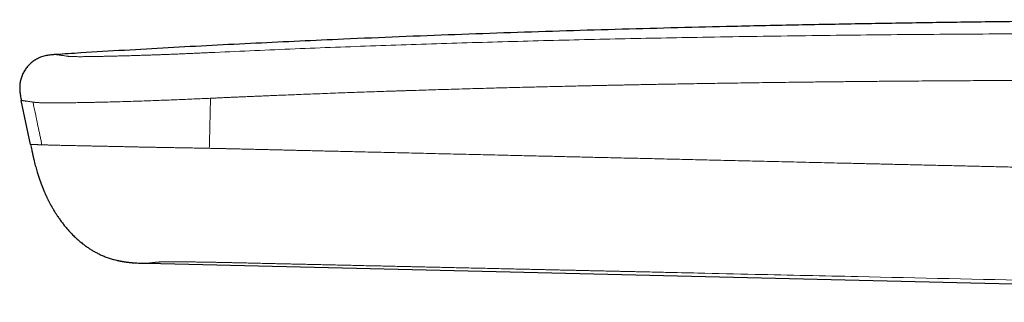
# Model space of a CAD drawing. Header units: millimetres. Extents: x 8 to 558, y 12 to 406.
# Tile 2 of 124: x 41 to 75, y 397 to 406. Entities that reach past the tile are written whole.
import ezdxf

# ---------------------------------------------------------------- set-up
doc = ezdxf.new("R2010")
doc.units = ezdxf.units.MM

msp = doc.modelspace()

# ---------------------------------------------------------------- linework, layer by layer
at = {"color": 7, "linetype": 'Continuous', "lineweight": 30}
for p, q in [((42.56, 405.166), (42.563, 405.165)), ((42.563, 405.166), (42.56, 405.166)), ((41.691, 402.068), (41.373, 403.587)), ((41.736, 401.857), (41.736, 401.857)), ((45.701, 397.977), (102.408, 396.635))]:
    msp.add_line(p, q, dxfattribs=at)
at = {"color": 252, "linetype": 'Continuous', "lineweight": 0}
msp.add_line((45.701, 397.977), (45.702, 397.977), dxfattribs=at)
at = {"color": 7, "linetype": 'Continuous', "lineweight": 30}
for points, knots in [([(150.213, 404.344), (149.621, 404.382), (148.218, 404.471), (146.004, 404.606), (143.57, 404.748), (141.134, 404.885), (138.697, 405.015), (136.258, 405.139), (133.736, 405.261), (131.13, 405.381), (128.441, 405.497), (125.751, 405.606), (123.062, 405.707), (120.523, 405.796), (118.137, 405.874), (115.902, 405.942), (113.669, 406.005), (111.437, 406.063), (109.204, 406.116), (106.837, 406.166), (104.336, 406.213), (101.702, 406.256), (99.067, 406.292), (96.497, 406.32), (93.992, 406.341), (91.552, 406.355), (89.111, 406.363), (86.67, 406.366), (84.229, 406.362), (81.787, 406.353), (79.412, 406.337), (77.105, 406.317), (74.866, 406.291), (72.627, 406.26), (70.388, 406.224), (68.149, 406.182), (66.017, 406.136), (63.992, 406.087), (62.073, 406.036), (60.153, 405.979), (58.234, 405.917), (56.315, 405.849), (54.395, 405.775), (52.611, 405.7), (50.965, 405.626), (49.455, 405.554), (47.946, 405.478), (46.436, 405.397), (44.927, 405.311), (43.636, 405.234), (42.847, 405.184), (42.56, 405.165)], [0, 0, 0, 0, 0.016522, 0.039148, 0.061781, 0.084425, 0.107082, 0.129753, 0.15244, 0.177416, 0.202407, 0.227402, 0.252389, 0.277356, 0.298137, 0.31889, 0.339622, 0.360347, 0.38108, 0.401823, 0.42628, 0.450743, 0.475208, 0.499673, 0.522321, 0.544973, 0.567628, 0.590289, 0.612955, 0.635626, 0.658301, 0.679088, 0.699877, 0.720666, 0.741454, 0.762242, 0.78303, 0.80085, 0.81867, 0.836494, 0.854321, 0.872152, 0.889988, 0.907831, 0.921856, 0.935886, 0.949921, 0.963959, 0.97799, 0.992005, 1, 1, 1, 1]), ([(42.526, 405.163), (42.51, 405.162), (42.466, 405.16), (42.395, 405.153), (42.312, 405.143), (42.231, 405.129), (42.15, 405.109), (42.071, 405.085), (41.996, 405.056), (41.928, 405.023), (41.864, 404.988), (41.803, 404.948), (41.745, 404.905), (41.69, 404.858), (41.638, 404.807), (41.589, 404.753), (41.544, 404.696), (41.502, 404.637), (41.464, 404.574), (41.43, 404.51), (41.401, 404.444), (41.376, 404.376), (41.355, 404.306), (41.338, 404.235), (41.326, 404.16), (41.319, 404.081), (41.317, 403.998), (41.32, 403.915), (41.328, 403.832), (41.341, 403.75), (41.356, 403.669), (41.368, 403.614), (41.373, 403.587)], [0, 0, 0, 0, 0.0211888, 0.0574448, 0.0937009, 0.1299648, 0.1662339, 0.2024773, 0.2386981, 0.270401, 0.3021176, 0.3338427, 0.3655686, 0.3972903, 0.4290125, 0.4607377, 0.4924648, 0.5241911, 0.5559153, 0.5876368, 0.6193573, 0.6510801, 0.6828029, 0.714521, 0.74623, 0.7824616, 0.8187108, 0.8549743, 0.8912194, 0.92746, 0.9637276, 1, 1, 1, 1]), ([(42.563, 405.166), (42.556, 405.165), (42.544, 405.165), (42.532, 405.164), (42.526, 405.164)], [0, 0, 0, 0, 0.49934, 1, 1, 1, 1]), ([(42.563, 405.166), (42.56, 405.166), (42.548, 405.165), (42.536, 405.164), (42.526, 405.164)], [0, 0, 0, 0, 0.188329, 1, 1, 1, 1]), ([(41.691, 402.068), (41.704, 402.004), (41.719, 401.934), (41.734, 401.863), (41.736, 401.858)], [0, 0, 0, 0, 0.91572, 1, 1, 1, 1]), ([(41.736, 401.858), (41.736, 401.856), (41.736, 401.854), (41.738, 401.848), (41.739, 401.841), (41.741, 401.833), (41.743, 401.823), (41.746, 401.813), (41.748, 401.801), (41.751, 401.791), (41.752, 401.784), (41.754, 401.776), (41.756, 401.764), (41.76, 401.749), (41.764, 401.731), (41.768, 401.712), (41.772, 401.691), (41.777, 401.668), (41.783, 401.644), (41.787, 401.628), (41.788, 401.62)], [0, 0, 0, 0, 0.101495, 0.189684, 0.264767, 0.327051, 0.377066, 0.415835, 0.445546, 0.458441, 0.471064, 0.484328, 0.49902, 0.534769, 0.581199, 0.639527, 0.710336, 0.793926, 0.890455, 1, 1, 1, 1]), ([(41.789, 401.62), (41.799, 401.577), (41.824, 401.47), (41.868, 401.3), (41.91, 401.15), (41.937, 401.065), (41.944, 401.043)], [0, 0, 0, 0, 0.221761, 0.551339, 0.88095, 1, 1, 1, 1]), ([(41.943, 401.042), (41.947, 401.03), (41.955, 401.006), (41.964, 400.977), (41.97, 400.96), (41.972, 400.955)], [0, 0, 0, 0, 0.432874, 0.836052, 1, 1, 1, 1]), ([(41.944, 401.042), (41.944, 401.041), (41.945, 401.039), (41.946, 401.034), (41.948, 401.028), (41.951, 401.021), (41.953, 401.014), (41.956, 401.005), (41.96, 400.995), (41.963, 400.984), (41.967, 400.973), (41.971, 400.963), (41.974, 400.953), (41.978, 400.942), (41.981, 400.931), (41.985, 400.919), (41.99, 400.906), (41.994, 400.893), (41.999, 400.878), (42.005, 400.861), (42.012, 400.841), (42.019, 400.823), (42.025, 400.806), (42.031, 400.79), (42.037, 400.774), (42.043, 400.756), (42.05, 400.739), (42.056, 400.72), (42.063, 400.702), (42.07, 400.684), (42.077, 400.665), (42.084, 400.647), (42.091, 400.628), (42.098, 400.609), (42.106, 400.59), (42.113, 400.57), (42.121, 400.551), (42.129, 400.529), (42.14, 400.502), (42.153, 400.472), (42.166, 400.44), (42.181, 400.406), (42.196, 400.371), (42.212, 400.336), (42.228, 400.302), (42.243, 400.268), (42.26, 400.234), (42.277, 400.199), (42.295, 400.163), (42.312, 400.129), (42.329, 400.095), (42.347, 400.062), (42.363, 400.03), (42.377, 400.004), (42.389, 399.983), (42.398, 399.966), (42.407, 399.951), (42.411, 399.943), (42.414, 399.938)], [0, 0, 0, 0, 0.038102, 0.073223, 0.105369, 0.134549, 0.16078, 0.184093, 0.204534, 0.222181, 0.237159, 0.246771, 0.255148, 0.26251, 0.269185, 0.275603, 0.282244, 0.289441, 0.297435, 0.309628, 0.323833, 0.340233, 0.354051, 0.368323, 0.380962, 0.392158, 0.402334, 0.412052, 0.421953, 0.432647, 0.444623, 0.458229, 0.473703, 0.491204, 0.510836, 0.532672, 0.55676, 0.581472, 0.612668, 0.642023, 0.669737, 0.696038, 0.721184, 0.745463, 0.765823, 0.785983, 0.806153, 0.826541, 0.847337, 0.867516, 0.88643, 0.907103, 0.926566, 0.945176, 0.958818, 0.972383, 0.986053, 1, 1, 1, 1]), ([(42.406, 399.952), (42.406, 399.952), (42.409, 399.947), (42.411, 399.943), (42.414, 399.939)], [0, 0, 0, 0, 0.008069, 1, 1, 1, 1]), ([(42.414, 399.939), (42.418, 399.932), (42.438, 399.894), (42.461, 399.857), (42.479, 399.827)], [0, 0, 0, 0, 0.195157, 1, 1, 1, 1]), ([(42.478, 399.827), (42.482, 399.821), (42.489, 399.808), (42.503, 399.787), (42.517, 399.763), (42.535, 399.735), (42.556, 399.7), (42.583, 399.659), (42.614, 399.612), (42.649, 399.56), (42.688, 399.504), (42.728, 399.448), (42.769, 399.393), (42.811, 399.338), (42.853, 399.285), (42.896, 399.232), (42.941, 399.179), (42.987, 399.126), (43.036, 399.071), (43.088, 399.016), (43.143, 398.959), (43.201, 398.901), (43.263, 398.842), (43.306, 398.804), (43.327, 398.785)], [0, 0, 0, 0, 0.024467, 0.048593, 0.072688, 0.097067, 0.130533, 0.165728, 0.203248, 0.251557, 0.300455, 0.349292, 0.398071, 0.446792, 0.495458, 0.544072, 0.592645, 0.642395, 0.694471, 0.749194, 0.806857, 0.867724, 0.932032, 1, 1, 1, 1]), ([(43.328, 398.786), (43.34, 398.775), (43.39, 398.729), (43.478, 398.658), (43.59, 398.574), (43.698, 398.499), (43.809, 398.428), (43.923, 398.363), (44.039, 398.302), (44.163, 398.244), (44.295, 398.191), (44.434, 398.143), (44.556, 398.107), (44.632, 398.089), (44.661, 398.082)], [0, 0, 0, 0, 0.0313581, 0.1349097, 0.2212419, 0.3075798, 0.3938922, 0.480162, 0.5663878, 0.6525852, 0.7491298, 0.8457155, 0.9423532, 1, 1, 1, 1]), ([(44.658, 398.082), (44.658, 398.082), (44.657, 398.082), (44.658, 398.082), (44.661, 398.082), (44.664, 398.081), (44.669, 398.08), (44.675, 398.079), (44.682, 398.077), (44.689, 398.076), (44.698, 398.074), (44.707, 398.073), (44.717, 398.071), (44.728, 398.068), (44.74, 398.066), (44.754, 398.063), (44.767, 398.061), (44.78, 398.058), (44.792, 398.056), (44.805, 398.053), (44.82, 398.051), (44.836, 398.048), (44.854, 398.044), (44.875, 398.041), (44.898, 398.037), (44.921, 398.033), (44.943, 398.03), (44.963, 398.027), (44.982, 398.025), (44.999, 398.022), (45.015, 398.02), (45.029, 398.018), (45.042, 398.016), (45.053, 398.015), (45.063, 398.014), (45.071, 398.013), (45.079, 398.012), (45.085, 398.011), (45.09, 398.01), (45.097, 398.009), (45.104, 398.008), (45.111, 398.008), (45.119, 398.007), (45.126, 398.006), (45.132, 398.005), (45.137, 398.005), (45.141, 398.004), (45.145, 398.004), (45.147, 398.004), (45.149, 398.004), (45.149, 398.004), (45.15, 398.004), (45.151, 398.004), (45.153, 398.003), (45.155, 398.003), (45.158, 398.003), (45.161, 398.003), (45.164, 398.002), (45.167, 398.002), (45.17, 398.002), (45.174, 398.001), (45.178, 398.001), (45.181, 398.001), (45.185, 398), (45.189, 398), (45.193, 397.999), (45.196, 397.999), (45.201, 397.999), (45.203, 397.998), (45.205, 397.998)], [0, 0, 0, 0, 0.006461, 0.052145, 0.095157, 0.135477, 0.173093, 0.207992, 0.237593, 0.264904, 0.289927, 0.312671, 0.333146, 0.351376, 0.369408, 0.384671, 0.39731, 0.405232, 0.412025, 0.418004, 0.423716, 0.430431, 0.438416, 0.447674, 0.457811, 0.467556, 0.477058, 0.486614, 0.496517, 0.507032, 0.518384, 0.530752, 0.544274, 0.558441, 0.57384, 0.590526, 0.60854, 0.627768, 0.64611, 0.662867, 0.683321, 0.700785, 0.71527, 0.726796, 0.733586, 0.738744, 0.742373, 0.743701, 0.744805, 0.74532, 0.74558, 0.745856, 0.746489, 0.747277, 0.749417, 0.752389, 0.757703, 0.764593, 0.773077, 0.785371, 0.799977, 0.816899, 0.836137, 0.857689, 0.881553, 0.907724, 0.936194, 0.966956, 1, 1, 1, 1]), ([(45.205, 397.999), (45.255, 397.995), (45.344, 397.988), (45.434, 397.985), (45.475, 397.984)], [0, 0, 0, 0, 0.553478, 1, 1, 1, 1]), ([(45.475, 397.983), (45.477, 397.983), (45.482, 397.983), (45.491, 397.983), (45.5, 397.983), (45.51, 397.982), (45.521, 397.982), (45.532, 397.982), (45.543, 397.981), (45.555, 397.981), (45.566, 397.981), (45.577, 397.981), (45.589, 397.98), (45.6, 397.98), (45.609, 397.98), (45.614, 397.98), (45.619, 397.98), (45.625, 397.979), (45.633, 397.979), (45.645, 397.979), (45.661, 397.979), (45.681, 397.978), (45.696, 397.978), (45.705, 397.978)], [0, 0, 0, 0, 0.129237, 0.248041, 0.356372, 0.454212, 0.54156, 0.618443, 0.684925, 0.734664, 0.776687, 0.811262, 0.838895, 0.86061, 0.869894, 0.878618, 0.883614, 0.891406, 0.902143, 0.915825, 0.938648, 0.966707, 1, 1, 1, 1])]:
    msp.add_open_spline(points, degree=3, knots=knots, dxfattribs=at)
at = {"color": 252, "linetype": 'Continuous', "lineweight": 0}
for points, knots in [([(48.038, 405.241), (48.96, 405.282), (50.808, 405.365), (53.588, 405.47), (56.383, 405.562), (59.19, 405.641), (62.01, 405.708), (65.01, 405.766), (68.191, 405.815), (71.551, 405.852), (74.923, 405.877), (78.324, 405.89), (81.752, 405.892), (85.207, 405.886), (88.666, 405.869), (92.128, 405.842), (95.192, 405.809), (97.857, 405.773), (100.122, 405.737), (102.386, 405.696), (104.648, 405.649), (106.908, 405.598), (108.414, 405.559), (109.166, 405.539)], [0, 0, 0, 0, 0.0453205, 0.0908741, 0.1366465, 0.182622, 0.228785, 0.2751193, 0.3299255, 0.3849211, 0.4400807, 0.4953784, 0.5517964, 0.6083026, 0.6648696, 0.7214702, 0.7780771, 0.8151316, 0.8521694, 0.8891828, 0.9261634, 0.963103, 1, 1, 1, 1]), ([(42.563, 405.165), (42.564, 405.165), (42.565, 405.165), (42.575, 405.164), (42.594, 405.161), (42.622, 405.157), (42.655, 405.152), (42.692, 405.147), (42.733, 405.141), (42.779, 405.135), (42.832, 405.128), (42.888, 405.12), (42.928, 405.113), (42.948, 405.11)], [0, 0, 0, 0, 0.026327, 0.134412, 0.242493, 0.350583, 0.458694, 0.548811, 0.638957, 0.729125, 0.819307, 0.909577, 1, 1, 1, 1]), ([(42.948, 405.11), (42.954, 405.109), (42.967, 405.108), (42.988, 405.105), (43.012, 405.102), (43.041, 405.1), (43.074, 405.098), (43.114, 405.096), (43.16, 405.095), (43.211, 405.093), (43.269, 405.093), (43.333, 405.092), (43.402, 405.092), (43.48, 405.092), (43.566, 405.093), (43.661, 405.094), (43.761, 405.095), (43.867, 405.097), (43.976, 405.099), (44.097, 405.101), (44.23, 405.104), (44.374, 405.107), (44.523, 405.111), (44.677, 405.115), (44.836, 405.119), (45.001, 405.123), (45.169, 405.128), (45.341, 405.133), (45.504, 405.138), (45.657, 405.143), (45.8, 405.148), (45.945, 405.153), (46.092, 405.158), (46.244, 405.163), (46.402, 405.169), (46.565, 405.176), (46.729, 405.182), (46.895, 405.189), (47.063, 405.196), (47.242, 405.204), (47.432, 405.213), (47.634, 405.222), (47.836, 405.231), (47.97, 405.237), (48.038, 405.241)], [0, 0, 0, 0, 0.020724, 0.041439, 0.062139, 0.082828, 0.103512, 0.124197, 0.144899, 0.165626, 0.186366, 0.207106, 0.227841, 0.248578, 0.271814, 0.295065, 0.318328, 0.341596, 0.364866, 0.388145, 0.415602, 0.443086, 0.470595, 0.498123, 0.526167, 0.554223, 0.582287, 0.610358, 0.638433, 0.660489, 0.682539, 0.704583, 0.726626, 0.748674, 0.772069, 0.795476, 0.818896, 0.842329, 0.865768, 0.889212, 0.916862, 0.944547, 0.972265, 1, 1, 1, 1]), ([(48.051, 403.667), (48.07, 403.668), (48.111, 403.67), (48.179, 403.673), (48.26, 403.677), (48.353, 403.681), (48.459, 403.686), (48.577, 403.691), (48.707, 403.697), (48.846, 403.703), (48.996, 403.709), (49.157, 403.716), (49.331, 403.724), (49.514, 403.732), (49.708, 403.74), (49.912, 403.748), (50.127, 403.757), (50.369, 403.767), (50.639, 403.778), (50.939, 403.79), (51.255, 403.802), (51.586, 403.815), (51.933, 403.828), (52.275, 403.841), (52.611, 403.853), (52.94, 403.865), (53.279, 403.877), (53.614, 403.888), (53.945, 403.899), (54.184, 403.907), (54.334, 403.912), (54.391, 403.914), (54.44, 403.916), (54.489, 403.917), (54.538, 403.919), (54.587, 403.921), (54.848, 403.929), (55.318, 403.944), (56.021, 403.965), (56.74, 403.986), (57.475, 404.007), (58.193, 404.026), (58.868, 404.043), (59.501, 404.059), (60.07, 404.072), (60.512, 404.082), (60.788, 404.088), (60.899, 404.091), (60.94, 404.092), (60.952, 404.092), (60.965, 404.092), (60.978, 404.093), (60.99, 404.093), (61.024, 404.094), (61.084, 404.095), (61.173, 404.097), (61.275, 404.099), (61.389, 404.101), (61.516, 404.104), (61.652, 404.107), (61.798, 404.11), (61.952, 404.113), (62.117, 404.117), (62.294, 404.12), (62.494, 404.124), (62.722, 404.129), (62.977, 404.133), (63.247, 404.139), (63.534, 404.144), (63.835, 404.149), (64.149, 404.155), (64.477, 404.16), (64.82, 404.166), (65.181, 404.172), (65.56, 404.178), (65.958, 404.184), (66.371, 404.19), (66.8, 404.196), (67.244, 404.202), (67.705, 404.208), (68.181, 404.214), (68.673, 404.22), (69.18, 404.226), (69.704, 404.231), (70.243, 404.237), (70.797, 404.242), (71.367, 404.247), (71.907, 404.252), (72.413, 404.255), (72.884, 404.259), (73.364, 404.262), (73.833, 404.265), (74.291, 404.267), (74.718, 404.27), (75.059, 404.271), (75.258, 404.272), (75.332, 404.272), (75.356, 404.272), (75.379, 404.273), (75.402, 404.273), (75.425, 404.273), (76.354, 404.277), (78.185, 404.282), (80.457, 404.285), (82.013, 404.284), (82.681, 404.283), (82.922, 404.283), (82.989, 404.283), (83.055, 404.283), (83.121, 404.283), (83.184, 404.283), (83.236, 404.283), (83.324, 404.283), (83.456, 404.282), (83.643, 404.282), (83.844, 404.282), (84.058, 404.281), (84.286, 404.28), (84.535, 404.28), (84.807, 404.279), (85.101, 404.278), (85.412, 404.277), (85.739, 404.276), (86.082, 404.274), (86.441, 404.272), (86.805, 404.271), (87.174, 404.269), (87.545, 404.267), (87.93, 404.264), (88.329, 404.262), (88.741, 404.259), (89.143, 404.256), (89.533, 404.253), (89.911, 404.251), (90.298, 404.247), (90.692, 404.244), (90.973, 404.242), (91.137, 404.24), (91.182, 404.24), (91.228, 404.239), (91.274, 404.239), (91.32, 404.239), (91.363, 404.238), (91.528, 404.237), (92.23, 404.23), (93.77, 404.214), (96.025, 404.187), (98.577, 404.149), (101.131, 404.105), (103.688, 404.054), (106.248, 403.996), (107.955, 403.952), (108.81, 403.93)], [0, 0, 0, 0, 0.000915, 0.002038, 0.003369, 0.004907, 0.006653, 0.008606, 0.010766, 0.013044, 0.015514, 0.018176, 0.02103, 0.024076, 0.027254, 0.030617, 0.034164, 0.037896, 0.042578, 0.047522, 0.052725, 0.058189, 0.063912, 0.069894, 0.075118, 0.080525, 0.086114, 0.091884, 0.097113, 0.102481, 0.103693, 0.104502, 0.10531, 0.106117, 0.106924, 0.107729, 0.108533, 0.119842, 0.130944, 0.143307, 0.155403, 0.167233, 0.178798, 0.188757, 0.198512, 0.206928, 0.210581, 0.212179, 0.212388, 0.212597, 0.212805, 0.213014, 0.213222, 0.21343, 0.214693, 0.216162, 0.217839, 0.219722, 0.221811, 0.224107, 0.226461, 0.228998, 0.231719, 0.234622, 0.237709, 0.241645, 0.245844, 0.250304, 0.255026, 0.260009, 0.265157, 0.270556, 0.276207, 0.282108, 0.288388, 0.294929, 0.30173, 0.308791, 0.316112, 0.323692, 0.33153, 0.339628, 0.347984, 0.356597, 0.365469, 0.374598, 0.383984, 0.393626, 0.401226, 0.408978, 0.416881, 0.424936, 0.43215, 0.439482, 0.446031, 0.448941, 0.449323, 0.449706, 0.450089, 0.450472, 0.450856, 0.45124, 0.496299, 0.541262, 0.563389, 0.57312, 0.574212, 0.575304, 0.576396, 0.577487, 0.578579, 0.579487, 0.580062, 0.582917, 0.585996, 0.589297, 0.592821, 0.596568, 0.600537, 0.605121, 0.60997, 0.615084, 0.620462, 0.626105, 0.632013, 0.638185, 0.644075, 0.650187, 0.656522, 0.663079, 0.669858, 0.676859, 0.682911, 0.689121, 0.695487, 0.70201, 0.708592, 0.709341, 0.710091, 0.710843, 0.711597, 0.712353, 0.713111, 0.713743, 0.720469, 0.747765, 0.78973, 0.831708, 0.873713, 0.915755, 0.957847, 1, 1, 1, 1]), ([(41.373, 403.587), (41.374, 403.587), (41.375, 403.587), (41.383, 403.586), (41.397, 403.584), (41.416, 403.581), (41.441, 403.577), (41.47, 403.573), (41.503, 403.568), (41.538, 403.564), (41.578, 403.558), (41.622, 403.552), (41.668, 403.545), (41.717, 403.538), (41.754, 403.532), (41.772, 403.529)], [0, 0, 0, 0, 0.083367, 0.166751, 0.250141, 0.333529, 0.416907, 0.500266, 0.571698, 0.643105, 0.714487, 0.785856, 0.857234, 0.928624, 1, 1, 1, 1]), ([(41.772, 403.529), (41.789, 403.527), (41.807, 403.524), (41.831, 403.521), (41.838, 403.52), (41.845, 403.52), (41.852, 403.519), (41.86, 403.518), (41.868, 403.517), (41.879, 403.516), (41.895, 403.514), (41.918, 403.512), (41.947, 403.511), (41.983, 403.509), (42.019, 403.507), (42.05, 403.506), (42.074, 403.506), (42.097, 403.505), (42.12, 403.505), (42.144, 403.504), (42.17, 403.504), (42.217, 403.503), (42.291, 403.502), (42.393, 403.502), (42.469, 403.502), (42.511, 403.502), (42.523, 403.502), (42.535, 403.502), (42.547, 403.502), (42.559, 403.502), (42.571, 403.502), (42.596, 403.503), (42.637, 403.503), (42.698, 403.503), (42.773, 403.504), (42.861, 403.504), (42.963, 403.505), (43.074, 403.506), (43.191, 403.508), (43.315, 403.509), (43.452, 403.512), (43.595, 403.514), (43.744, 403.517), (43.892, 403.52), (44, 403.522), (44.062, 403.524), (44.082, 403.524), (44.102, 403.525), (44.122, 403.525), (44.143, 403.525), (44.244, 403.528), (44.431, 403.533), (44.71, 403.54), (44.999, 403.549), (45.296, 403.558), (45.601, 403.568), (45.899, 403.579), (46.188, 403.589), (46.465, 403.6), (46.746, 403.611), (47.03, 403.623), (47.316, 403.636), (47.604, 403.648), (47.796, 403.656), (47.892, 403.661)], [0, 0, 0, 0, 0.042291, 0.047011, 0.051726, 0.056436, 0.061141, 0.06584, 0.070535, 0.075224, 0.085135, 0.096846, 0.110358, 0.125674, 0.142797, 0.151834, 0.159291, 0.166746, 0.174198, 0.181647, 0.189092, 0.196534, 0.222554, 0.248546, 0.271404, 0.27397, 0.276535, 0.2791, 0.281666, 0.284231, 0.286797, 0.289362, 0.299692, 0.312125, 0.326661, 0.343303, 0.362053, 0.38291, 0.402057, 0.422689, 0.444799, 0.468379, 0.490335, 0.513416, 0.534654, 0.5375, 0.54036, 0.543236, 0.546126, 0.549031, 0.551951, 0.589509, 0.627019, 0.664504, 0.701973, 0.739408, 0.776789, 0.808777, 0.840716, 0.872603, 0.904445, 0.936283, 0.968141, 1, 1, 1, 1]), ([(41.773, 403.53), (41.778, 403.504), (41.79, 403.451), (41.807, 403.367), (41.826, 403.276), (41.847, 403.178), (41.869, 403.073), (41.893, 402.96), (41.917, 402.845), (41.942, 402.726), (41.968, 402.604), (41.995, 402.476), (42.023, 402.343), (42.052, 402.203), (42.072, 402.108), (42.082, 402.059)], [0, 0, 0, 0, 0.05216, 0.109161, 0.171003, 0.237686, 0.309211, 0.385578, 0.466787, 0.545482, 0.628247, 0.715081, 0.805984, 0.900957, 1, 1, 1, 1]), ([(47.851, 401.937), (47.856, 402.129), (47.865, 402.512), (47.878, 403.086), (47.887, 403.469), (47.892, 403.661)], [0, 0, 0, 0, 0.333333, 0.666667, 1, 1, 1, 1]), ([(47.892, 403.661), (47.918, 403.662), (47.972, 403.664), (48.025, 403.666), (48.051, 403.667)], [0, 0, 0, 0, 0.50007, 1, 1, 1, 1]), ([(42.082, 402.059), (42.069, 402.06), (42.044, 402.06), (42.009, 402.061), (41.976, 402.062), (41.946, 402.062), (41.919, 402.063), (41.893, 402.064), (41.869, 402.064), (41.846, 402.065), (41.824, 402.065), (41.805, 402.066), (41.787, 402.066), (41.77, 402.066), (41.754, 402.067), (41.738, 402.067), (41.725, 402.067), (41.714, 402.068), (41.705, 402.068), (41.697, 402.068), (41.692, 402.068), (41.691, 402.068), (41.691, 402.068)], [0, 0, 0, 0, 0.049779, 0.098346, 0.145712, 0.191915, 0.237014, 0.281071, 0.324149, 0.370475, 0.415769, 0.46011, 0.503577, 0.546249, 0.599534, 0.651821, 0.703273, 0.754051, 0.80432, 0.86965, 0.934755, 1, 1, 1, 1]), ([(42.082, 402.059), (42.089, 402.059), (42.104, 402.059), (42.129, 402.058), (42.158, 402.056), (42.193, 402.055), (42.234, 402.053), (42.281, 402.052), (42.333, 402.05), (42.392, 402.048), (42.457, 402.046), (42.529, 402.044), (42.609, 402.042), (42.697, 402.04), (42.793, 402.038), (42.897, 402.036), (43.006, 402.033), (43.121, 402.031), (43.24, 402.028), (43.362, 402.026), (43.486, 402.023), (43.614, 402.021), (43.747, 402.018), (43.887, 402.015), (44.033, 402.012), (44.187, 402.009), (44.345, 402.005), (44.508, 402.002), (44.675, 401.998), (44.843, 401.995), (45.011, 401.991), (45.179, 401.987), (45.351, 401.984), (45.526, 401.98), (45.699, 401.977), (45.868, 401.974), (46.035, 401.97), (46.203, 401.967), (46.374, 401.964), (46.545, 401.961), (46.719, 401.958), (46.898, 401.955), (47.084, 401.952), (47.276, 401.948), (47.468, 401.945), (47.66, 401.941), (47.787, 401.939), (47.851, 401.937)], [0, 0, 0, 0, 0.020751, 0.04175, 0.062986, 0.084457, 0.106154, 0.128063, 0.148902, 0.169913, 0.19109, 0.212427, 0.233914, 0.256854, 0.279938, 0.303162, 0.326523, 0.350014, 0.373627, 0.395994, 0.418453, 0.440992, 0.4636, 0.486266, 0.510359, 0.534494, 0.558662, 0.582856, 0.607068, 0.631294, 0.654146, 0.676999, 0.699841, 0.722663, 0.745457, 0.766149, 0.786804, 0.807411, 0.827967, 0.848465, 0.868907, 0.889291, 0.911638, 0.933891, 0.956036, 0.978073, 1, 1, 1, 1]), ([(48.309, 401.928), (48.233, 401.929), (48.08, 401.933), (47.928, 401.936), (47.851, 401.937)], [0, 0, 0, 0, 0.4980797, 1, 1, 1, 1]), ([(108.425, 400.573), (108.425, 400.573), (108.425, 400.573), (108.425, 400.573), (108.425, 400.573), (108.424, 400.573), (108.422, 400.573), (108.416, 400.573), (108.407, 400.573), (108.392, 400.573), (108.369, 400.574), (108.339, 400.574), (108.303, 400.575), (108.259, 400.576), (108.209, 400.577), (108.153, 400.578), (108.09, 400.58), (108.02, 400.581), (107.944, 400.583), (107.864, 400.585), (107.778, 400.586), (107.686, 400.588), (107.588, 400.59), (107.484, 400.592), (107.373, 400.595), (107.253, 400.597), (107.121, 400.6), (106.978, 400.603), (106.828, 400.606), (106.671, 400.61), (106.505, 400.613), (106.33, 400.617), (106.147, 400.621), (105.956, 400.625), (105.758, 400.629), (105.552, 400.633), (105.338, 400.638), (105.123, 400.642), (104.907, 400.647), (104.691, 400.652), (104.468, 400.656), (104.239, 400.661), (104.004, 400.666), (103.762, 400.671), (103.514, 400.676), (103.26, 400.682), (102.999, 400.687), (102.732, 400.693), (102.459, 400.699), (102.185, 400.705), (101.91, 400.71), (101.635, 400.716), (101.355, 400.722), (101.069, 400.728), (100.765, 400.735), (100.441, 400.742), (100.097, 400.749), (99.747, 400.756), (99.389, 400.764), (99.025, 400.772), (98.655, 400.78), (98.277, 400.788), (97.887, 400.796), (97.484, 400.805), (97.067, 400.813), (96.643, 400.823), (96.213, 400.832), (95.775, 400.841), (95.33, 400.851), (94.879, 400.86), (94.42, 400.87), (93.955, 400.88), (93.483, 400.89), (93.004, 400.901), (92.527, 400.911), (92.053, 400.921), (91.581, 400.932), (91.103, 400.942), (90.618, 400.952), (90.142, 400.963), (89.674, 400.973), (89.216, 400.983), (88.752, 400.993), (88.281, 401.004), (87.805, 401.014), (87.323, 401.025), (86.848, 401.035), (86.381, 401.045), (85.922, 401.056), (85.458, 401.066), (84.987, 401.076), (84.512, 401.087), (84.03, 401.098), (83.542, 401.109), (83.048, 401.12), (82.547, 401.131), (82.04, 401.142), (81.527, 401.154), (81.044, 401.165), (80.594, 401.175), (80.176, 401.184), (79.754, 401.194), (79.328, 401.204), (78.897, 401.214), (78.409, 401.225), (77.866, 401.237), (77.27, 401.251), (76.68, 401.264), (76.095, 401.278), (75.518, 401.291), (74.951, 401.304), (74.393, 401.317), (73.841, 401.33), (73.292, 401.343), (72.745, 401.355), (72.202, 401.368), (71.666, 401.38), (71.137, 401.393), (70.616, 401.405), (70.102, 401.417), (69.616, 401.428), (69.159, 401.439), (68.728, 401.449), (68.304, 401.459), (67.886, 401.469), (67.474, 401.478), (67.069, 401.488), (66.67, 401.497), (66.271, 401.506), (65.873, 401.516), (65.476, 401.525), (65.085, 401.534), (64.702, 401.543), (64.326, 401.552), (63.963, 401.56), (63.612, 401.569), (63.273, 401.577), (62.941, 401.584), (62.615, 401.592), (62.295, 401.599), (61.982, 401.607), (61.674, 401.614), (61.369, 401.621), (61.064, 401.628), (60.761, 401.635), (60.465, 401.642), (60.173, 401.649), (59.887, 401.656), (59.587, 401.663), (59.273, 401.67), (58.946, 401.678), (58.624, 401.685), (58.307, 401.693), (57.962, 401.701), (57.59, 401.709), (57.192, 401.719), (56.787, 401.728), (56.374, 401.738), (55.953, 401.748), (55.539, 401.757), (55.131, 401.767), (54.731, 401.776), (54.341, 401.785), (53.96, 401.794), (53.585, 401.803), (53.242, 401.811), (52.93, 401.818), (52.647, 401.825), (52.371, 401.832), (52.1, 401.838), (51.838, 401.844), (51.584, 401.85), (51.338, 401.856), (51.099, 401.862), (50.881, 401.867), (50.682, 401.871), (50.503, 401.876), (50.329, 401.88), (50.162, 401.884), (50, 401.888), (49.845, 401.891), (49.701, 401.895), (49.566, 401.898), (49.442, 401.901), (49.323, 401.904), (49.211, 401.907), (49.105, 401.909), (49.005, 401.912), (48.913, 401.914), (48.828, 401.916), (48.75, 401.918), (48.677, 401.919), (48.611, 401.921), (48.552, 401.922), (48.5, 401.923), (48.457, 401.924), (48.421, 401.925), (48.39, 401.926), (48.364, 401.927), (48.343, 401.927), (48.327, 401.927), (48.316, 401.928), (48.31, 401.928), (48.309, 401.928)], [0, 0, 0, 0, 0, 0.000001, 0.000002, 0.000008, 0.000032, 0.000127, 0.000284, 0.000502, 0.000891, 0.001389, 0.001998, 0.002718, 0.003548, 0.004488, 0.005539, 0.0067, 0.007972, 0.009297, 0.010723, 0.012252, 0.013882, 0.015615, 0.017449, 0.019385, 0.021632, 0.024003, 0.026496, 0.029113, 0.031854, 0.03477, 0.037815, 0.040986, 0.044286, 0.047712, 0.051266, 0.054948, 0.058434, 0.062026, 0.065725, 0.069531, 0.073443, 0.07746, 0.081583, 0.085812, 0.090146, 0.094584, 0.099127, 0.103774, 0.108251, 0.112819, 0.117479, 0.122229, 0.12707, 0.132667, 0.13838, 0.144206, 0.150146, 0.156197, 0.162361, 0.168635, 0.175019, 0.181825, 0.18875, 0.195794, 0.202955, 0.210232, 0.217624, 0.22513, 0.232751, 0.240486, 0.248337, 0.256304, 0.264389, 0.272121, 0.279961, 0.28791, 0.295969, 0.30414, 0.311668, 0.31929, 0.32701, 0.334829, 0.342747, 0.350768, 0.358893, 0.366433, 0.374064, 0.381788, 0.389606, 0.397521, 0.405534, 0.413647, 0.421864, 0.430186, 0.438616, 0.447157, 0.455811, 0.462689, 0.469638, 0.476657, 0.483747, 0.490907, 0.498135, 0.508115, 0.51802, 0.527844, 0.537581, 0.547226, 0.556606, 0.565889, 0.575072, 0.584151, 0.593305, 0.602344, 0.611265, 0.620066, 0.628743, 0.637294, 0.645717, 0.652979, 0.660141, 0.6672, 0.674156, 0.681008, 0.687754, 0.694395, 0.700929, 0.707659, 0.714271, 0.720765, 0.72714, 0.733397, 0.739535, 0.745283, 0.750922, 0.756454, 0.761879, 0.767199, 0.772414, 0.777527, 0.782539, 0.787683, 0.79272, 0.797659, 0.802507, 0.807271, 0.811959, 0.817491, 0.822932, 0.82829, 0.833571, 0.838782, 0.845507, 0.852129, 0.858656, 0.86576, 0.87276, 0.879656, 0.886449, 0.893137, 0.899599, 0.90595, 0.912185, 0.918294, 0.923086, 0.927788, 0.932394, 0.936899, 0.941297, 0.945506, 0.949601, 0.953576, 0.957425, 0.960506, 0.963494, 0.966385, 0.969177, 0.971866, 0.974448, 0.976922, 0.979091, 0.981164, 0.983138, 0.98501, 0.98678, 0.988444, 0.989962, 0.991378, 0.99269, 0.993896, 0.994997, 0.99599, 0.996875, 0.99756, 0.998162, 0.99868, 0.999113, 0.999462, 0.999726, 0.999906, 1, 1, 1, 1]), ([(45.701, 397.977), (45.701, 397.977), (45.702, 397.977), (45.71, 397.978), (45.723, 397.98), (45.737, 397.981), (45.751, 397.983), (45.761, 397.984), (45.773, 397.985), (45.785, 397.987), (45.799, 397.988), (45.813, 397.99), (45.832, 397.992), (45.857, 397.995), (45.882, 397.998), (45.898, 398), (45.905, 398.001), (45.912, 398.001), (45.919, 398.002), (45.926, 398.003), (45.933, 398.004), (45.94, 398.004), (45.95, 398.006), (45.963, 398.007), (45.976, 398.009), (45.986, 398.01), (45.991, 398.01), (45.997, 398.011), (46.002, 398.012), (46.008, 398.012), (46.014, 398.013), (46.021, 398.014), (46.029, 398.015), (46.036, 398.016), (46.043, 398.016), (46.048, 398.017), (46.052, 398.017), (46.054, 398.018)], [0, 0, 0, 0, 0.084322, 0.168666, 0.253043, 0.337458, 0.375374, 0.413301, 0.451239, 0.489188, 0.527151, 0.56309, 0.598076, 0.666302, 0.734075, 0.747334, 0.760577, 0.773802, 0.786745, 0.798389, 0.810165, 0.822075, 0.834117, 0.861575, 0.8897, 0.897192, 0.90647, 0.915377, 0.923911, 0.932074, 0.939865, 0.952852, 0.964653, 0.975268, 0.984698, 0.992942, 1, 1, 1, 1]), ([(46.054, 398.018), (46.056, 398.018), (46.061, 398.018), (46.069, 398.019), (46.077, 398.02), (46.087, 398.02), (46.097, 398.021), (46.114, 398.022), (46.139, 398.023), (46.17, 398.024), (46.2, 398.024), (46.226, 398.025), (46.254, 398.025), (46.284, 398.026), (46.315, 398.026), (46.349, 398.027), (46.384, 398.027), (46.422, 398.027), (46.461, 398.027), (46.503, 398.028), (46.546, 398.028), (46.591, 398.028), (46.636, 398.028), (46.695, 398.028), (46.768, 398.028), (46.858, 398.027), (46.946, 398.027), (47.032, 398.026), (47.113, 398.025), (47.196, 398.025), (47.282, 398.024), (47.369, 398.023), (47.459, 398.021), (47.551, 398.02), (47.648, 398.019), (47.751, 398.017), (47.858, 398.015), (47.966, 398.013), (48.062, 398.012), (48.146, 398.01), (48.217, 398.009), (48.288, 398.007), (48.361, 398.006), (48.411, 398.004), (48.438, 398.004)], [0, 0, 0, 0, 0.016193, 0.030905, 0.044755, 0.059351, 0.073875, 0.087979, 0.120899, 0.15414, 0.174156, 0.19413, 0.214079, 0.234019, 0.253964, 0.273932, 0.293937, 0.314548, 0.335111, 0.355641, 0.376156, 0.396674, 0.417211, 0.436776, 0.47198, 0.507174, 0.542447, 0.570903, 0.599258, 0.627557, 0.655844, 0.684165, 0.712564, 0.741085, 0.769771, 0.80192, 0.833699, 0.865168, 0.896835, 0.917155, 0.937584, 0.957052, 0.977749, 1, 1, 1, 1]), ([(48.438, 398.004), (48.438, 398.004), (48.439, 398.004), (48.441, 398.004), (48.446, 398.004), (48.454, 398.004), (48.466, 398.003), (48.484, 398.003), (48.508, 398.002), (48.539, 398.002), (48.579, 398.001), (48.627, 398), (48.683, 397.998), (48.747, 397.997), (48.815, 397.995), (48.889, 397.994), (48.968, 397.992), (49.053, 397.99), (49.145, 397.988), (49.242, 397.986), (49.344, 397.984), (49.45, 397.981), (49.56, 397.979), (49.675, 397.976), (49.796, 397.973), (49.931, 397.97), (50.081, 397.967), (50.247, 397.963), (50.421, 397.96), (50.602, 397.955), (50.792, 397.951), (50.985, 397.947), (51.182, 397.942), (51.383, 397.938), (51.591, 397.933), (51.806, 397.929), (52.027, 397.924), (52.256, 397.918), (52.492, 397.913), (52.736, 397.908), (52.986, 397.902), (53.241, 397.896), (53.502, 397.891), (53.769, 397.885), (54.042, 397.879), (54.249, 397.874), (54.388, 397.871), (54.457, 397.869), (54.525, 397.868), (54.593, 397.866), (54.66, 397.865), (54.727, 397.863), (54.794, 397.862), (54.908, 397.859), (55.067, 397.856), (55.285, 397.851), (55.511, 397.846), (55.747, 397.841), (56.004, 397.835), (56.281, 397.829), (56.577, 397.822), (56.866, 397.816), (57.15, 397.809), (57.428, 397.803), (57.7, 397.797), (57.965, 397.791), (58.222, 397.785), (58.471, 397.78), (58.713, 397.774), (58.947, 397.769), (59.173, 397.764), (59.392, 397.759), (59.603, 397.755), (59.806, 397.75), (60.002, 397.746), (60.19, 397.741), (60.366, 397.738), (60.53, 397.734), (60.682, 397.731), (60.828, 397.727), (60.968, 397.724), (61.101, 397.721), (61.226, 397.718), (61.344, 397.716), (61.454, 397.713), (61.558, 397.711), (61.656, 397.709), (61.748, 397.707), (61.833, 397.705), (61.91, 397.703), (61.981, 397.702), (62.046, 397.7), (62.106, 397.699), (62.148, 397.698), (62.173, 397.697), (62.184, 397.697), (62.195, 397.697), (62.206, 397.697), (62.217, 397.696), (62.229, 397.696), (62.256, 397.695), (62.317, 397.694), (62.438, 397.691), (62.655, 397.687), (63.042, 397.678), (63.734, 397.663), (64.969, 397.635), (67.174, 397.586), (71.111, 397.499), (74.401, 397.426), (76.524, 397.379), (76.557, 397.378), (76.59, 397.377), (76.623, 397.377), (76.656, 397.376), (76.688, 397.375), (76.771, 397.373), (76.952, 397.369), (77.22, 397.364), (77.527, 397.357), (77.844, 397.35), (78.184, 397.342), (78.547, 397.334), (78.956, 397.325), (79.412, 397.315), (79.917, 397.304), (80.43, 397.293), (80.953, 397.281), (81.487, 397.269), (82.032, 397.257), (82.585, 397.245), (83.145, 397.233), (83.713, 397.22), (84.288, 397.207), (84.871, 397.195), (85.462, 397.182), (86.06, 397.168), (86.666, 397.155), (87.279, 397.141), (87.9, 397.128), (88.529, 397.114), (89.135, 397.101), (89.719, 397.088), (90.183, 397.078), (90.473, 397.071), (90.586, 397.069), (90.618, 397.068), (90.649, 397.067), (90.68, 397.067), (90.712, 397.066), (90.745, 397.065), (90.928, 397.061), (91.263, 397.054), (91.745, 397.043), (92.221, 397.033), (92.69, 397.022), (93.141, 397.012), (93.573, 397.003), (93.987, 396.994), (94.395, 396.985), (94.797, 396.976), (95.193, 396.967), (95.582, 396.959), (95.977, 396.95), (96.378, 396.941), (96.783, 396.932), (97.182, 396.924), (97.572, 396.915), (97.955, 396.907), (98.331, 396.899), (98.698, 396.89), (99.058, 396.883), (99.411, 396.875), (99.753, 396.867), (100.086, 396.86), (100.41, 396.853), (100.726, 396.846), (101.037, 396.839), (101.342, 396.833), (101.641, 396.826), (101.932, 396.82), (102.216, 396.813), (102.491, 396.807), (102.756, 396.802), (103.012, 396.796), (103.261, 396.791), (103.504, 396.785), (103.741, 396.78), (103.972, 396.775), (104.196, 396.77), (104.412, 396.765), (104.62, 396.761), (104.82, 396.756), (104.951, 396.754), (105.015, 396.752)], [0, 0, 0, 0, 0.000013, 0.000039, 0.000129, 0.000269, 0.000459, 0.000791, 0.001213, 0.001723, 0.002455, 0.003315, 0.004303, 0.005421, 0.006668, 0.007947, 0.009339, 0.010843, 0.012459, 0.014188, 0.016029, 0.017867, 0.019805, 0.021843, 0.023981, 0.026218, 0.029006, 0.031934, 0.035003, 0.038213, 0.041563, 0.045054, 0.048475, 0.052021, 0.055692, 0.059488, 0.06341, 0.067456, 0.071628, 0.075924, 0.080346, 0.084893, 0.089481, 0.094189, 0.099018, 0.103968, 0.105182, 0.10639, 0.107593, 0.108791, 0.109984, 0.111171, 0.112354, 0.113531, 0.117197, 0.120812, 0.12505, 0.129215, 0.133307, 0.138675, 0.143914, 0.149022, 0.154001, 0.158948, 0.163759, 0.168436, 0.172977, 0.177383, 0.181655, 0.185791, 0.189792, 0.193658, 0.197389, 0.200985, 0.204446, 0.207771, 0.210962, 0.213768, 0.216461, 0.21904, 0.221505, 0.223858, 0.226096, 0.228147, 0.230092, 0.231932, 0.233667, 0.235296, 0.236819, 0.238158, 0.239404, 0.240556, 0.241615, 0.242579, 0.242775, 0.242971, 0.243167, 0.243363, 0.243559, 0.243755, 0.243951, 0.245029, 0.246953, 0.25039, 0.256528, 0.267487, 0.287058, 0.322006, 0.384413, 0.495854, 0.496432, 0.497011, 0.49759, 0.49817, 0.498751, 0.499332, 0.499914, 0.503127, 0.508913, 0.514133, 0.519404, 0.525744, 0.532156, 0.53864, 0.547436, 0.55636, 0.565414, 0.574595, 0.584097, 0.593732, 0.603502, 0.613405, 0.623442, 0.633613, 0.643918, 0.654357, 0.66493, 0.675636, 0.686477, 0.697451, 0.708559, 0.719801, 0.729604, 0.739506, 0.744423, 0.744976, 0.74553, 0.746083, 0.746638, 0.747192, 0.747747, 0.74838, 0.756938, 0.76549, 0.773912, 0.782203, 0.790363, 0.7978, 0.805125, 0.812337, 0.819438, 0.826426, 0.833303, 0.840067, 0.847378, 0.854554, 0.861594, 0.868499, 0.875268, 0.881901, 0.888399, 0.894761, 0.900988, 0.907079, 0.912929, 0.918648, 0.924237, 0.929695, 0.935118, 0.940405, 0.945556, 0.950572, 0.955452, 0.960114, 0.964644, 0.969044, 0.973312, 0.977533, 0.981618, 0.985567, 0.98938, 0.993056, 0.996596, 1, 1, 1, 1])]:
    msp.add_open_spline(points, degree=3, knots=knots, dxfattribs=at)

doc.saveas('drawing.dxf')
